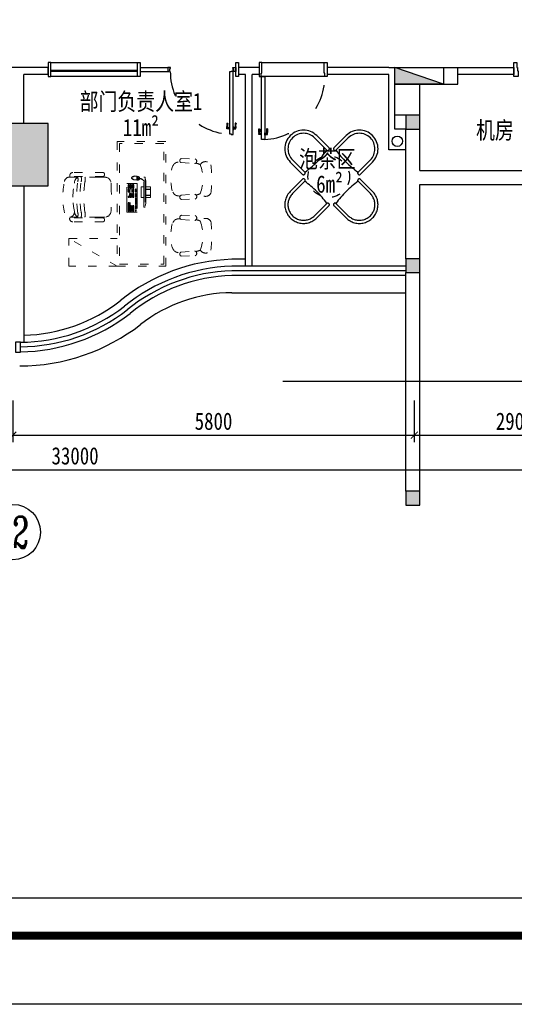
# Model space of a CAD drawing. Header units: millimetres. Extents: x -539149 to -534375, y 505028 to 505469.
# Tile 30 of 135: x -537122 to -537051, y 505039 to 505181. Entities that reach past the tile are written whole.
import ezdxf
from ezdxf.enums import TextEntityAlignment as Align

# ---------------------------------------------------------------- set-up
doc = ezdxf.new("R2010")
doc.units = ezdxf.units.MM
doc.header["$LTSCALE"] = 10
doc.linetypes.add('ACAD_ISO03W100', pattern=[30, 12, -18])
doc.linetypes.add('DASH', pattern=[0.35, 0.25, -0.1])
for name, color, linetype in [('-消火栓', 242, 'Continuous'), ('A-建筑-原墙体', 2, 'Continuous'), ('A-建筑-新增墙体', 3, 'Continuous'), ('A-建筑-柱子、剪力墙', 251, 'Continuous'), ('A-建筑-窗户', 4, 'Continuous'), ('A-建筑-轴号', 3, 'Continuous'), ('A2图框$0$E-图框', 100, 'Continuous'), ('AXIS_TEXT', 50, 'Continuous'), ('B-平面-到顶家具H', 30, 'Continuous'), ('B-平面-完成面造型线', 6, 'Continuous'), ('B-平面-家具L', 30, 'Continuous'), ('B-平面-尺寸', 8, 'Continuous'), ('B-平面-活动家具', 30, 'ACAD_ISO03W100'), ('B-平面-门', 4, 'Continuous'), ('B-平面-门洞线', 8, 'Continuous'), ('E-填充', 251, 'Continuous'), ('E-文本', 7, 'Continuous')]:
    doc.layers.add(name, color=color, linetype=linetype)
doc.layers.add('A-批量打印图层', color=251, linetype='Continuous', plot=False)
doc.layers.add('A2图框$0$图框外线', color=1, linetype='Continuous', plot=False)
doc.styles.add('_TCH_AXIS', font='COMPLEX', dxfattribs={"bigfont": 'GBCBIG'})
doc.styles.add('CCD_DIM', font='txt', dxfattribs={"width": 0.8})
doc.styles.add('COMPLEX', font='COMPLEX')
doc.styles.add('宋体', font='txt', dxfattribs={"width": 1.1})
doc.dimstyles.new('1-1', dxfattribs={"dimscale": 0, "dimtxt": 2.5, "dimasz": 1, "dimexe": 1, "dimexo": 1, "dimgap": 0.75, "dimtad": 1, "dimdec": 0, "dimrnd": 0.005, "dimzin": 0, "dimdsep": 46, "dimtxsty": 'CCD_DIM', "dimblk": 'ARCHTICK', "dimcen": 0.13, "dimclrd": 44, "dimclre": 44, "dimclrt": 50, "dimadec": 0, "dimazin": 0, "dimtfac": 1, "dimtdec": 0, "dimtix": 1, "dimtmove": 2, "dimatfit": 3, "dimldrblk": 'HBA_Leader_Dot', "dimfxl": 5, "dimfxlon": 1, "dimtvp": 1, "dimtolj": 1, "dimtzin": 0, "dimarcsym": 0})

# ---------------------------------------------------------------- blocks, each defined once
blk = doc.blocks.new('$TwtSys$00000434')
for p, q in [((-0.5, 0.5), (-0.5, -0.5)), ((-0.5, -0.5), (0.5, 0.5)), ((0.5, 0.5), (-0.5, 0.5)), ((0.5, -0.5), (0.5, 0.5)), ((-0.5, -0.5), (0.5, -0.5))]:
    blk.add_line(p, q)
blk.add_solid([(0.5, -0.5), (0.5, 0.5), (-0.5, -0.5)])
blk = doc.blocks.new('_AXISO')
blk.add_circle((0, 0), 0.5)
at = {"layer": 'AXIS_TEXT', "style": 'COMPLEX', "width": 1.041667}
blk.add_attdef('A', text='', height=0.56, dxfattribs=at).set_placement((-0.25, -0.28), (0.25, -0.28), align=Align.FIT)
blk = doc.blocks.new('_ArchTick')
at = {"color": 0, "linetype": 'ByBlock', "const_width": 0.15}
blk.add_lwpolyline([(-0.5, -0.5), (0.5, 0.5)], dxfattribs=at)
blk = doc.blocks.new('HBA_Leader_Dot')
at = {"color": 0, "linetype": 'ByBlock'}
blk.add_line((-5, 0), (-10, 0), dxfattribs=at)
at = {"color": 0, "linetype": 'ByBlock', "const_width": 5}
blk.add_lwpolyline([(-2.5, 0, 1), (2.5, 0, 1)], format="xyb", close=True, dxfattribs=at)
blk = doc.blocks.new('_FZH')
at = {"layer": 'A-建筑-原墙体'}
blk.add_lwpolyline([(-0.5, -0.5), (0.5, -0.5), (0.5, 0.5), (-0.5, 0.5)], close=True, dxfattribs=at)
at = {"layer": 'A-建筑-柱子、剪力墙'}
blk.add_solid([(-0.5, -0.5), (0.5, -0.5), (-0.5, 0.5), (0.5, 0.5)], dxfattribs=at)
blk = doc.blocks.new('A$C0F355EF4')
at = {"color": 8}
for p, q in [((147, 431), (99, 479)), ((323, 466), (318, 460)), ((321, 436), (331, 428)), ((346, 448), (323, 466)), ((326, 468), (324, 465)), ((330, 476), (325, 469)), ((325, 469), (348, 451)), ((331, 428), (346, 448)), ((331, 429), (366, 402)), ((365, 470), (333, 428)), ((347, 452), (345, 449)), ((346, 448), (346, 448)), ((348, 451), (364, 471)), ((348, 451), (348, 451)), ((364, 471), (354, 479)), ((363, 471), (398, 444)), ((84, 368), (36, 416))]:
    blk.add_line(p, q, dxfattribs=at)
at = {"color": 8, "linetype": 'DASH', "ltscale": 0.1, "elevation": 0}
for points in [[(194, 277), (201, 285), (209, 277), (201, 270)], [(218, 302), (226, 309), (233, 302), (226, 294)], [(228, 311), (235, 318), (243, 311), (235, 304)], [(237, 321), (245, 328), (252, 321), (245, 313)], [(243, 277), (250, 285), (257, 277), (250, 270)], [(252, 287), (260, 294), (267, 287), (260, 279)], [(262, 296), (269, 304), (276, 296), (269, 289)], [(274, 284), (282, 291), (289, 284), (282, 276)], [(281, 315), (288, 323), (295, 315), (288, 308)], [(290, 325), (298, 332), (305, 325), (298, 317)], [(293, 303), (301, 310), (308, 303), (301, 295)], [(300, 334), (307, 342), (314, 334), (307, 327)], [(303, 312), (310, 319), (318, 312), (310, 305)], [(306, 290), (313, 297), (321, 290), (313, 283)], [(309, 344), (317, 351), (324, 344), (317, 336)], [(312, 322), (320, 329), (327, 322), (320, 314)], [(315, 300), (323, 307), (330, 300), (323, 292)], [(318, 278), (325, 285), (333, 278), (325, 271)], [(322, 331), (329, 338), (337, 331), (329, 324)], [(325, 309), (332, 317), (340, 309), (332, 302)], [(327, 288), (335, 295), (342, 288), (335, 280)], [(334, 319), (342, 326), (349, 319), (342, 311)], [(337, 297), (344, 304), (352, 297), (344, 290)], [(346, 307), (354, 314), (361, 307), (354, 299)], [(350, 284), (357, 292), (365, 284), (357, 277)], [(359, 294), (367, 301), (374, 294), (367, 286)], [(53, 137), (61, 144), (68, 137), (61, 129)], [(63, 146), (70, 153), (78, 146), (70, 139)], [(72, 156), (80, 163), (87, 156), (80, 148)], [(90, 173), (97, 181), (105, 173), (97, 166)], [(100, 183), (107, 190), (114, 183), (107, 175)], [(109, 192), (117, 200), (124, 192), (117, 185)], [(119, 202), (126, 209), (133, 202), (126, 194)], [(128, 211), (136, 219), (143, 211), (136, 204)], [(138, 221), (145, 228), (152, 221), (145, 213)], [(147, 230), (155, 238), (162, 230), (155, 223)], [(165, 249), (173, 256), (180, 249), (173, 241)], [(175, 258), (182, 265), (190, 258), (182, 251)], [(184, 268), (192, 275), (199, 268), (192, 260)], [(190, 225), (197, 232), (205, 225), (197, 217)], [(199, 234), (207, 242), (214, 234), (207, 227)], [(203, 212), (210, 219), (218, 212), (210, 204)], [(209, 244), (216, 251), (224, 244), (216, 236)], [(212, 221), (220, 229), (227, 221), (220, 214)], [(215, 199), (223, 207), (230, 199), (223, 192)], [(218, 253), (226, 261), (233, 253), (226, 246)], [(222, 231), (229, 238), (237, 231), (229, 223)], [(225, 209), (232, 216), (239, 209), (232, 201)], [(227, 187), (235, 195), (242, 187), (235, 180)], [(231, 240), (239, 248), (246, 240), (239, 233)], [(234, 218), (242, 226), (249, 218), (242, 211)], [(237, 197), (244, 204), (251, 197), (244, 189)], [(240, 174), (247, 182), (255, 174), (247, 167)], [(244, 228), (251, 235), (258, 228), (251, 220)], [(246, 206), (254, 214), (261, 206), (254, 199)], [(255, 265), (263, 272), (270, 265), (263, 257)], [(256, 216), (263, 223), (271, 216), (263, 208)], [(265, 274), (272, 281), (280, 274), (272, 267)], [(281, 239), (288, 247), (295, 239), (288, 232)], [(290, 249), (298, 256), (305, 249), (298, 241)], [(293, 227), (301, 234), (308, 227), (301, 219)], [(300, 258), (307, 266), (314, 258), (307, 251)], [(303, 236), (310, 244), (318, 236), (310, 229)], [(312, 246), (320, 253), (327, 246), (320, 238)], [(331, 265), (338, 273), (346, 265), (338, 258)], [(340, 275), (348, 282), (355, 275), (348, 267)], [(24, 107), (31, 114), (39, 107), (31, 99)], [(44, 127), (51, 134), (59, 127), (51, 120)], [(47, 82), (55, 89), (62, 82), (55, 75)], [(57, 91), (64, 99), (72, 91), (64, 84)], [(60, 69), (67, 77), (75, 69), (67, 62)], [(66, 101), (74, 108), (81, 101), (74, 94)], [(70, 79), (77, 86), (84, 79), (77, 71)], [(72, 57), (80, 64), (87, 57), (80, 49)], [(76, 110), (83, 118), (91, 110), (83, 103)], [(79, 88), (86, 96), (94, 88), (86, 81)], [(82, 66), (89, 74), (97, 66), (89, 59)], [(85, 120), (93, 127), (100, 120), (93, 113)], [(85, 45), (92, 52), (99, 45), (92, 37)], [(89, 98), (96, 105), (103, 98), (96, 90)], [(92, 76), (99, 83), (106, 76), (99, 68)], [(94, 54), (101, 62), (109, 54), (101, 47)], [(95, 129), (102, 137), (110, 129), (102, 122)], [(97, 32), (105, 39), (112, 32), (105, 24)], [(98, 107), (105, 115), (113, 107), (105, 100)], [(101, 85), (108, 93), (116, 85), (108, 78)], [(104, 64), (111, 71), (118, 64), (111, 56)], [(107, 41), (114, 49), (122, 41), (114, 34)], [(108, 117), (115, 124), (122, 117), (115, 109)], [(111, 95), (118, 102), (125, 95), (118, 87)], [(113, 73), (120, 81), (128, 73), (120, 66)], [(116, 51), (124, 58), (131, 51), (124, 43)], [(120, 104), (127, 112), (135, 104), (127, 97)], [(123, 83), (130, 90), (137, 83), (130, 75)], [(126, 60), (133, 68), (141, 60), (133, 53)], [(132, 92), (139, 100), (147, 92), (139, 85)], [(135, 70), (143, 77), (150, 70), (143, 62)], [(142, 102), (149, 109), (156, 102), (149, 94)], [(145, 79), (152, 87), (160, 79), (152, 72)], [(151, 111), (159, 119), (166, 111), (159, 104)], [(154, 89), (162, 96), (169, 89), (162, 81)], [(161, 121), (168, 128), (175, 121), (168, 113)], [(164, 98), (171, 106), (179, 98), (171, 91)], [(173, 108), (181, 115), (188, 108), (181, 100)]]:
    blk.add_lwpolyline(points, close=True, dxfattribs=at)
at = {"color": 8}
for centre, radius, start, end in [((274, 431), 63.4, 36.6598, 114.5843), ((332, 450), 17.6, 142.4111, 232.4111), ((344, 465), 17.6, 52.4111, 142.4111), ((359, 409), 52.5, 7.2778, 41.4199), ((389, 449), 52.5, 243.4024, 277.5444), ((393, 414), 17.6, 280.042, 4.7802)]:
    blk.add_arc(centre, radius, start, end, dxfattribs=at)
at = {"layer": 'B-平面-活动家具', "color": 31, "linetype": 'ACAD_ISO03W100', "lineweight": 18, "ltscale": 3}
for p, q in [((277, 544), (-29, 238)), ((-16, 225), (290, 531)), ((2, 286), (229, 513)), ((122, 501), (14, 393)), ((170, 454), (122, 501)), ((217, 406), (191, 432)), ((268, 534), (229, 513)), ((290, 531), (277, 544)), ((-19, 247), (2, 286)), ((14, 393), (61, 345)), ((83, 324), (109, 298)), ((109, 298), (217, 406)), ((-29, 238), (-16, 225))]:
    blk.add_line(p, q, dxfattribs=at)
at = {"layer": 'B-平面-活动家具', "color": 8, "linetype": 'ACAD_ISO03W100', "lineweight": 18, "ltscale": 3, "elevation": 0}
blk.add_lwpolyline([(108, 0), (401, 293), (293, 401), (0, 108)], close=True, dxfattribs=at)
blk = doc.blocks.new('A$C09F34568')
at = {"layer": 'B-平面-活动家具', "color": 0}
blk.add_line((373, 579), (377, 573), dxfattribs=at)
blk.add_line((373, 579), (377, 573), dxfattribs=at)
at = {"layer": 'B-平面-活动家具', "color": 31, "lineweight": 18}
for p, q in [((424, 597), (560, 451)), ((379, 558), (506, 406)), ((2, 183), (146, 44)), ((22, 234), (27, 229)), ((42, 228), (192, 97))]:
    blk.add_line(p, q, dxfattribs=at)
for centre, major_axis, start_param, end_param in [((615, -19), (-513, 513), -0.248519, 0.230573), ((293, 513), (-72.7, 72.7), 4.616149, 5.993063), ((409, 568), (-22.9, 22.9), -1.253111, 1.107285), ((526, 437), (-26, 26), 1.786382, 4.316713), ((89, 312), (-72.7, 72.7), 0.272176, 1.64909), ((22, 584), (-413, 413), 2.769747, 3.495492), ((361, 279), (-145, 145), 4.242963, 4.562127), ((574, 254), (-62.8, 62.8), 3.663072, 5.74376), ((31, 197), (22.9, 22.9), 0.445565, 2.805961), ((-604, 1223), (1136, 1136), 4.5741, 4.832732), ((160, 78), (-26, 26), 1.948526, 4.478857), ((324, 243), (-145, 145), 1.689838, 2.019313), ((343, 27), (-62.8, 62.8), 0.521479, 2.602167)]:
    blk.add_ellipse(centre, major_axis=major_axis, ratio=1, start_param=start_param, end_param=end_param, dxfattribs=at)
blk = doc.blocks.new('fsdafgggfag')
at = {"layer": 'B-平面-活动家具', "color": 31, "lineweight": 18}
for p, q in [((902, 1285), (876, 1285)), ((901, 1285), (979, 1285)), ((902, 1353), (1341, 1353)), ((902, 1295), (1385, 1296)), ((980, 1285), (1378, 1285)), ((791, 1200), (791, 1191)), ((791, 1154), (791, 1191)), ((791, 841), (791, 795)), ((903, 710), (876, 710)), ((903, 710), (981, 710)), ((903, 699), (1386, 699)), ((903, 641), (1343, 642)), ((981, 710), (1380, 710))]:
    blk.add_line(p, q, dxfattribs=at)
at = {"layer": 'B-平面-活动家具', "color": 8, "lineweight": 18}
blk.add_line((700, 0), (1400, 400), dxfattribs=at)
at = {"layer": 'B-平面-活动家具', "lineweight": 18}
blk.add_lwpolyline([(700, 0), (0, 0), (0, 1800), (700, 1800)], close=True, dxfattribs=at)
at = {"layer": 'B-平面-活动家具', "color": 8, "lineweight": 18}
blk.add_lwpolyline([(670, 30), (30, 30), (30, 1770), (670, 1770)], close=True, dxfattribs=at)
at = {"layer": 'B-平面-活动家具', "color": 31, "lineweight": 18}
blk.add_lwpolyline([(700, 0), (1400, 0), (1400, 400), (700, 400)], dxfattribs=at)
for centre, major_axis, start_param, end_param in [((876, 1200), (85, 0.1), 1.569327, 3.140123), ((915, 1324), (31.6, 0.1), 1.994066, 4.284518), ((1343, 1309), (43.7, 0), -0.324102, 1.616369), ((2983, 998), (-2198, 0), -0.070936, 0.071364), ((384, 997), (1103, 0), -0.207941, 0.207799), ((876, 795), (-85, 0.1), 0.000701, 1.571497), ((916, 670), (-31.6, 0), -1.145726, 1.144726), ((916, 681), (22.3, 22.3), 0.327132, 0.366151), ((1345, 685), (-43.7, 0.1), 1.526184, 3.466655)]:
    blk.add_ellipse(centre, major_axis=major_axis, ratio=1, start_param=start_param, end_param=end_param, dxfattribs=at)
at = {"layer": 'B-平面-活动家具', "color": 8, "lineweight": 18}
for centre, major_axis, start_param, end_param in [((1346, 1253), (-182, 0), -0.177435, 0.271687), ((1346, 1253), (-129, 0), -0.246298, 0.271718), ((1396, 1253), (129, 0), 2.894447, 3.412463), ((1203, 1195), (-117, 0), 3.193588, 4.021736), ((1392, 1213), (-69.2, 23), 3.634706, 6.773739), ((-330, 1000), (1514, 0), -0.140231, 0.140105), ((-330, 1000), (1568, 0), -0.140343, 0.139993), ((-280, 1000), (1568, 0), -0.140102, 0.140234), ((138, 973), (-1204, 1), 3.162488, 3.332041), ((138, 1022), (1204, 1), -0.190736, -0.021183), ((1346, 747), (182, 0), 2.894782, 3.345654), ((1346, 747), (-129, 0), -0.246021, 0.291372), ((1396, 747), (129, 0), 2.894229, 3.431621), ((1203, 800), (117, 0), -0.886948, -0.051582), ((1392, 782), (72.7, 5.5), 2.895583, 6.034617)]:
    blk.add_ellipse(centre, major_axis=major_axis, ratio=1, start_param=start_param, end_param=end_param, dxfattribs=at)
at = {"layer": 'B-平面-活动家具', "color": 8, "lineweight": 18, "rotation": 225.5141236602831}
blk.add_blockref('A$C09F34568', (-354, 1685), dxfattribs=at)
at = {"layer": 'B-平面-活动家具', "color": 31, "lineweight": 18, "rotation": 45.00000000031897}
blk.add_blockref('A$C0F355EF4', (487, 705), dxfattribs=at)
at = {"layer": 'B-平面-活动家具', "color": 8, "lineweight": 18, "xscale": -1, "rotation": 314.4858763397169}
blk.add_blockref('A$C09F34568', (-354, 15), dxfattribs=at)
blk = doc.blocks.new('A$C47AD6A62')
at = {"layer": 'B-平面-门', "color": 8}
for p, q in [((-4, 0), (-4, -30)), ((4, 0), (4, -30)), ((-4, -30), (-1, -30)), ((-1, -4), (-1, -30)), ((1, -4), (1, -30)), ((1, -30), (4, -30))]:
    blk.add_line(p, q, dxfattribs=at)
blk.add_circle((0, 0), 4, dxfattribs=at)
blk = doc.blocks.new('*E83')
at = {"layer": 'B-平面-到顶家具H'}
for p, q in [((1460, 130), (2710, 130)), ((2710, -70), (1460, -70))]:
    blk.add_line(p, q, dxfattribs=at)
at = {"layer": 'B-平面-完成面造型线'}
for p, q in [((1420, 60), (1020, 60)), ((1420, 0), (1020, 0))]:
    blk.add_line(p, q, dxfattribs=at)
at = {"layer": 'B-平面-完成面造型线', "color": 4}
for p, q in [((1460, 56), (2710, 56)), ((1460, 44), (2710, 44))]:
    blk.add_line(p, q, dxfattribs=at)
at = {"layer": 'B-平面-完成面造型线'}
for points in [[(0, 130), (40, 130), (40, -70), (0, -70)], [(1420, 130), (1460, 130), (1460, -70), (1420, -70)], [(2750, 130), (2710, 130), (2710, -70), (2750, -70)]]:
    blk.add_lwpolyline(points, close=True, dxfattribs=at)
for points in [[(80, 15), (80, 0), (40, 0), (40, 60), (60, 60), (60, 50), (70, 50), (70, 15), (80, 15)], [(980, 15), (980, 0), (1020, 0), (1020, 60), (1000, 60), (1000, 50), (990, 50), (990, 15), (980, 15)]]:
    blk.add_lwpolyline(points, dxfattribs=at)
at = {"layer": 'B-平面-门', "color": 8}
for p, q in [((36, 887), (36, 870)), ((47, 887), (36, 887)), ((47, 887), (47, 870)), ((65, 887), (60, 887)), ((60, 871), (60, 886)), ((65, 870), (60, 870)), ((65, 869), (65, 888)), ((66, 889), (66, 889)), ((66, 868), (66, 868)), ((68, 862), (68, 895)), ((76, 897), (70, 897)), ((70, 860), (76, 860)), ((76, 897), (76, 860)), ((127, 897), (133, 897)), ((127, 897), (127, 860)), ((133, 860), (127, 860)), ((135, 862), (135, 895)), ((137, 889), (137, 889)), ((137, 868), (137, 868)), ((138, 869), (138, 888)), ((138, 887), (143, 887)), ((138, 870), (143, 870)), ((143, 871), (143, 886)), ((156, 887), (156, 870)), ((156, 887), (167, 887)), ((167, 887), (167, 870)), ((36, 804), (47, 804)), ((167, 804), (156, 804))]:
    blk.add_line(p, q, dxfattribs=at)
for points in [[(60, 886, -0.311671), (58, 884), (47, 884)], [(60, 871, 0.34884), (58, 873), (47, 873)], [(143, 886, 0.311671), (145, 884), (156, 884)], [(143, 871, -0.34884), (145, 873), (156, 873)], [(36, 806, -0.28759), (35, 810, 0.060586), (35, 817, -0.212877), (36, 817)], [(47, 806, 0.28759), (49, 810, -0.060586), (49, 817, 0.212877), (48, 817)], [(156, 806, -0.28759), (154, 810, 0.060586), (154, 817, -0.212877), (155, 817)], [(167, 806, 0.28759), (168, 810, -0.060586), (168, 817, 0.212877), (167, 817)]]:
    blk.add_lwpolyline(points, format="xyb", dxfattribs=at)
at = {"layer": 'B-平面-门'}
blk.add_lwpolyline([(127, 65), (127, 959), (107, 959), (107, 967), (76, 967), (76, 57), (107, 57), (107, 65), (127, 65)], dxfattribs=at)
at = {"layer": 'B-平面-门', "color": 8}
for centre, radius, start, end in [((21, 862), 17.8, 336.1775, 28.0384), ((-17, 861), 54.2, 353.7443, 10.1567), ((318, 826), 282, 174.1516, 184.5775), ((63, 862), 17.8, 151.9616, 203.8225), ((101, 861), 54.2, 169.8433, 186.2557), ((-606, 835), 654, 3.1128, 3.1201), ((-234, 826), 282, 355.4225, 5.8484), ((60, 886), 0.201, 90, 180), ((60, 871), 0.201, 180, 270), ((66, 888), 1.01, 90, 180), ((66, 869), 1.01, 180, 270), ((66, 890), 1.61, 270, 0), ((66, 867), 1.61, 0, 90), ((70, 895), 2.01, 90, 180), ((70, 862), 2.01, 180, 270), ((133, 895), 2.01, 0, 90), ((133, 862), 2.01, 270, 0), ((137, 890), 1.61, 180, 270), ((137, 867), 1.61, 90, 180), ((137, 888), 1.01, 0, 90), ((137, 869), 1.01, 270, 0), ((143, 886), 0.201, 0, 90), ((143, 871), 0.201, 270, 0), ((437, 826), 282, 174.1516, 184.5775), ((809, 835), 654, 176.8799, 176.8872), ((102, 861), 54.2, 353.7443, 10.1567), ((140, 862), 17.8, 336.1775, 28.0384), ((182, 862), 17.8, 151.9616, 203.8225), ((220, 861), 54.2, 169.8433, 186.2557), ((-115, 826), 282, 355.4225, 5.8484)]:
    blk.add_arc(centre, radius, start, end, dxfattribs=at)
at = {"layer": 'B-平面-门', "color": 8, "linetype": 'ACAD_ISO03W100', "ltscale": 3}
blk.add_arc((72, 54), 913, 0.1569, 87.8661, dxfattribs=at)
blk.add_blockref('A$C47AD6A62', (72, 54))
blk = doc.blocks.new('sdtst')
at = {"layer": 'B-平面-门', "color": 8}
for p, q in [((862, -131), (873, -131)), ((987, -131), (976, -131)), ((862, -214), (862, -198)), ((873, -214), (862, -214)), ((873, -214), (873, -198)), ((885, -198), (885, -214)), ((890, -198), (886, -198)), ((890, -214), (886, -214)), ((890, -197), (890, -215)), ((892, -196), (891, -196)), ((891, -216), (892, -216)), ((893, -190), (893, -222)), ((895, -188), (902, -188)), ((902, -224), (895, -224)), ((902, -224), (902, -188)), ((954, -188), (947, -188)), ((947, -224), (947, -188)), ((947, -224), (954, -224)), ((956, -190), (956, -222)), ((958, -196), (958, -196)), ((958, -216), (958, -216)), ((959, -197), (959, -215)), ((959, -198), (964, -198)), ((959, -214), (964, -214)), ((964, -198), (964, -214)), ((976, -214), (976, -198)), ((976, -214), (987, -214)), ((987, -214), (987, -198))]:
    blk.add_line(p, q, dxfattribs=at)
for points in [[(862, -133, 0.28759), (860, -137, -0.060586), (861, -144, 0.212877), (862, -145)], [(873, -133, -0.28759), (875, -137, 0.060586), (874, -144, -0.212877), (874, -145)], [(976, -133, 0.28759), (974, -137, -0.060586), (975, -144, 0.212877), (976, -145)], [(987, -133, -0.28759), (989, -137, 0.060586), (988, -144, -0.212877), (988, -145)], [(885, -198, -0.34884), (884, -200), (873, -200)], [(885, -213, 0.311671), (884, -211), (873, -211)], [(964, -198, 0.34884), (966, -200), (976, -200)], [(964, -213, -0.311671), (966, -211), (976, -211)]]:
    blk.add_lwpolyline(points, format="xyb", dxfattribs=at)
for centre, radius, start, end in [((1143, -153), 282, 175.4225, 185.8484), ((592, -153), 282, 354.1516, 4.5775), ((1257, -153), 282, 175.4225, 185.8484), ((706, -153), 282, 354.1516, 4.5775), ((846, -189), 17.8, 331.9616, 23.8225), ((809, -188), 54.2, 349.8433, 6.2557), ((889, -189), 17.8, 156.1775, 208.0384), ((926, -188), 54.2, 173.7443, 190.1567), ((220, -162), 654, 356.8799, 356.8872), ((886, -198), 0.201, 90, 180), ((886, -214), 0.201, 180, 270), ((891, -197), 1.01, 90, 180), ((891, -215), 1.01, 180, 270), ((892, -194), 1.61, 270, 0), ((892, -217), 1.61, 0, 90), ((895, -190), 2.01, 90, 180), ((895, -222), 2.01, 180, 270), ((954, -190), 2.01, 0, 90), ((954, -222), 2.01, 270, 0), ((958, -194), 1.61, 180, 270), ((958, -217), 1.61, 90, 180), ((958, -197), 1.01, 0, 90), ((958, -215), 1.01, 270, 0), ((964, -198), 0.201, 0, 90), ((964, -214), 0.201, 270, 0), ((923, -188), 54.2, 349.8433, 6.2557), ((961, -189), 17.8, 331.9616, 23.8225), ((1630, -162), 654, 183.1128, 183.1201), ((1003, -189), 17.8, 156.1775, 208.0384), ((1041, -188), 54.2, 173.7443, 190.1567)]:
    blk.add_arc(centre, radius, start, end, dxfattribs=at)
blk = doc.blocks.new('*U38')
at = {"layer": 'B-平面-完成面造型线'}
for points in [[(-940, 80), (-940, -70), (-980, -70), (-980, 130), (-950, 130), (-950, 80), (-940, 80)], [(-40, 80), (-40, -70), (0, -70), (0, 130), (-30, 130), (-30, 80), (-40, 80)]]:
    blk.add_lwpolyline(points, dxfattribs=at)
at = {"layer": 'B-平面-门'}
blk.add_lwpolyline([(-35, 1040), (-35, 130), (-80, 130), (-80, 1040)], close=True, dxfattribs=at)
at = {"layer": 'B-平面-门', "color": 8, "linetype": 'ACAD_ISO03W100', "ltscale": 3}
blk.add_arc((-35, 130), 911, 92.831, 180, dxfattribs=at)
at = {"layer": 'B-平面-门洞线', "color": 8}
for p, q in [((-950, 130), (-30, 130)), ((-40, -70), (-940, -70))]:
    blk.add_line(p, q, dxfattribs=at)
at = {"layer": 'B-平面-门', "extrusion": (0, 0, -1), "zscale": -1, "rotation": 180}
blk.add_blockref('sdtst', (982, 756), dxfattribs=at)
blk = doc.blocks.new('*U40')
at = {"layer": 'B-平面-活动家具'}
for p, q in [((-2.7, 2.52), (-2.7, 0)), ((-2.43, 2.7), (-2.52, 2.7)), ((-2.25, 0), (-2.25, 2.52)), ((2.25, 2.52), (2.25, 0)), ((2.52, 2.7), (2.43, 2.7)), ((2.7, 0), (2.7, 2.52))]:
    blk.add_line(p, q, dxfattribs=at)
for centre, radius, start, end in [((-2.52, 2.52), 0.18, 90, 180), ((-2.43, 2.52), 0.18, 0, 90), ((0, -11.4525), 14.1525, 80.852157, 99.147843), ((2.43, 2.52), 0.18, 90, 180), ((2.52, 2.52), 0.18, 0, 90), ((0, 0), 2.7, 180, 0), ((0, 0), 2.25, 180, 0)]:
    blk.add_arc(centre, radius, start, end, dxfattribs=at)
blk = doc.blocks.new('*U41')
at = {"color": 0, "linetype": 'ByBlock', "lineweight": -2}
for p, rotation in [((10305.565, 3220.545), 180), ((10299.865, 3214.845), 270), ((10311.265, 3214.845), 90)]:
    blk.add_blockref('*U40', p, dxfattribs=dict(at, rotation=rotation))
blk.add_blockref('*U40', (10305.565, 3209.145), dxfattribs=at)
blk = doc.blocks.new('A2图框')
at = {"layer": 'A2图框$0$E-图框', "color": 4, "const_width": 1.13}
blk.add_lwpolyline([(-363.4, 295.3), (209.38, 295.3), (209.38, -104.9), (-363.4, -104.9)], close=True, dxfattribs=at)
at = {"layer": 'A2图框$0$图框外线', "color": 1}
blk.add_lwpolyline([(-374.72, 305.2), (219.28, 305.2), (219.28, -114.8), (-374.72, -114.8)], close=True, dxfattribs=at)
blk.add_lwpolyline([(-374.72, 305.2), (219.28, 305.2), (219.28, -114.8), (-374.72, -114.8)], close=True, dxfattribs=at)
blk.add_lwpolyline([(-374.72, 305.2), (219.28, 305.2), (219.28, -114.8), (-374.72, -114.8)], close=True, dxfattribs=at)

msp = doc.modelspace()

# ---------------------------------------------------------------- hatches: boundary and pattern name
at = {"layer": 'E-填充', "ltscale": 0.01}
for points in [[(-537066.473, 505166.899), (-537066.473, 505164.899), (-537064.473, 505164.899), (-537064.473, 505166.899)], [(-537066.473, 505146.168), (-537066.473, 505144.168), (-537064.473, 505144.168), (-537064.473, 505146.168)], [(-537066.473, 505112.599), (-537066.473, 505110.599), (-537064.473, 505110.599), (-537064.473, 505112.599)]]:
    msp.add_hatch(color=256, dxfattribs=at).paths.add_polyline_path(points)

# ---------------------------------------------------------------- linework, layer by layer
at = {"color": 31, "ltscale": 0.01}
msp.add_line((-537091.618, 505141.269, 0.069), (-537066.473, 505141.269, 0.069), dxfattribs=at)
at = {"color": 3}
msp.add_line((-537344.648, 505053.909), (-536825.86, 505053.909), dxfattribs=at)
at = {"color": 1, "ltscale": 0.01, "elevation": 0.069}
msp.add_lwpolyline([(-536908.751, 505128.431), (-536990.13, 505128.431), (-536993.206, 505124.063), (-536993.206, 505133.167), (-536995.845, 505128.431), (-537084.247, 505128.431)], dxfattribs=at)
at = {"color": 31, "ltscale": 0.01}
for centre, radius, start, end in [((-537091.504, 505119.7, 0.069), 21.569, 90.30192, 128.05571), ((-537122.273, 505159.199, 0.069), 28.5, 269.9995, 307.81409)]:
    msp.add_arc(centre, radius, start, end, dxfattribs=at)
at = {"layer": 'A-建筑-原墙体', "ltscale": 0.01}
for p, q in [((-537066.473, 505166.899, 0.069), (-537068.073, 505166.899, 0.069)), ((-537068.073, 505164.899, 0.069), (-537068.073, 505166.899, 0.069)), ((-537066.473, 505166.899, 0.069), (-537066.473, 505164.899, 0.069)), ((-537064.473, 505166.899, 0.069), (-537066.473, 505166.899, 0.069)), ((-537064.473, 505164.899, 0.069), (-537064.473, 505166.899, 0.069)), ((-537066.473, 505164.899, 0.069), (-537068.073, 505164.899, 0.069)), ((-537066.473, 505157.899, 0.069), (-537066.473, 505164.899, 0.069)), ((-537066.473, 505164.899, 0.069), (-537064.473, 505164.899, 0.069)), ((-537064.473, 505158.899, 0.069), (-537064.473, 505164.899, 0.069)), ((-537066.473, 505146.168, 0.069), (-537066.473, 505157.899, 0.069)), ((-537064.473, 505158.899, 0.069), (-537040.073, 505158.899, 0.069)), ((-537064.473, 505156.899, 0.069), (-537040.073, 505156.899, 0.069)), ((-537064.473, 505146.168, 0.069), (-537064.473, 505156.899, 0.069)), ((-537066.473, 505146.168, 0.069), (-537066.473, 505144.168, 0.069)), ((-537064.473, 505146.168, 0.069), (-537066.473, 505146.168, 0.069)), ((-537064.473, 505144.168, 0.069), (-537064.473, 505146.168, 0.069)), ((-537066.473, 505144.168, 0.069), (-537064.473, 505144.168, 0.069)), ((-537066.473, 505112.599, 0.069), (-537066.473, 505144.168, 0.069)), ((-537064.473, 505112.599, 0.069), (-537064.473, 505144.168, 0.069)), ((-537066.473, 505112.599, 0.069), (-537066.473, 505110.599, 0.069)), ((-537064.473, 505112.599, 0.069), (-537066.473, 505112.599, 0.069)), ((-537064.473, 505110.599, 0.069), (-537064.473, 505112.599, 0.069)), ((-537066.473, 505110.599, 0.069), (-537064.473, 505110.599, 0.069))]:
    msp.add_line(p, q, dxfattribs=at)
msp.add_circle((-537067.723, 505163.149, 0.069), 0.75, dxfattribs=at)
at = {"layer": 'A-建筑-新增墙体', "ltscale": 0.01}
for p, q in [((-537118.173, 505173.799, 0.069), (-537126.173, 505173.799, 0.069)), ((-537118.173, 505172.799, 0.069), (-537118.173, 505173.799, 0.069)), ((-537087.673, 505173.799, 0.069), (-537090.673, 505173.799, 0.069)), ((-537090.673, 505173.799, 0.069), (-537090.673, 505172.799, 0.069)), ((-537090.673, 505173.799, 0.069), (-537090.673, 505172.799, 0.069)), ((-537087.673, 505173.799, 0.069), (-537087.673, 505172.799, 0.069)), ((-537087.673, 505173.799, 0.069), (-537087.673, 505172.799, 0.069)), ((-537068.973, 505173.799, 0.069), (-537077.873, 505173.799, 0.069)), ((-537077.873, 505173.799, 0.069), (-537077.873, 505172.799, 0.069)), ((-537068.973, 505173.799, 0.069), (-537050.873, 505173.799, 0.069)), ((-537068.073, 505166.899, 0.069), (-537068.073, 505173.799, 0.069)), ((-537058.973, 505171.399, 0.069), (-537058.973, 505173.799, 0.069)), ((-537050.873, 505173.799, 0.069), (-537050.873, 505172.799, 0.069)), ((-537118.173, 505172.799, 0.069), (-537121.673, 505172.799, 0.069)), ((-537121.673, 505165.699, 0.069), (-537121.673, 505172.799, 0.069)), ((-537089.673, 505172.799, 0.069), (-537090.673, 505172.799, 0.069)), ((-537089.673, 505145.099, 0.069), (-537089.673, 505172.799, 0.069)), ((-537087.673, 505172.799, 0.069), (-537088.673, 505172.799, 0.069)), ((-537088.673, 505145.099, 0.069), (-537088.673, 505172.799, 0.069)), ((-537068.973, 505172.799, 0.069), (-537077.873, 505172.799, 0.069)), ((-537068.973, 505161.899, 0.069), (-537068.973, 505172.799, 0.069)), ((-537050.873, 505172.798, 0.069), (-537058.973, 505172.799, 0.069)), ((-537068.073, 505171.399, 0.069), (-537058.973, 505171.399, 0.069)), ((-537064.473, 505166.899, 0.069), (-537064.473, 505171.399, 0.069)), ((-537066.473, 505161.899, 0.069), (-537068.973, 505161.899, 0.069)), ((-537121.673, 505156.699, 0.069), (-537121.673, 505134.118, 0.069))]:
    msp.add_line(p, q, dxfattribs=at)
at = {"layer": 'A-建筑-窗户', "ltscale": 0.01}
for p, q in [((-537066.473, 505145.099, 0.069), (-537091.618, 505145.099, 0.069)), ((-537066.473, 505144.439, 0.069), (-537091.618, 505144.439, 0.069)), ((-537066.473, 505143.769, 0.069), (-537091.618, 505143.769, 0.069))]:
    msp.add_line(p, q, dxfattribs=at)
at = {"layer": 'A-建筑-窗户', "ltscale": 0.01, "elevation": 0.069}
msp.add_lwpolyline([(-537122.873, 505132.709), (-537122.173, 505132.709), (-537122.173, 505134.109), (-537122.873, 505134.109)], close=True, dxfattribs=at)
at = {"layer": 'A-建筑-窗户', "ltscale": 0.01}
for centre, radius, start, end in [((-537090.846, 505119.303, 0.069), 25.807, 91.71435, 129.17424), ((-537090.846, 505119.303, 0.069), 25.148, 91.75994, 129.21007), ((-537090.845, 505119.302, 0.069), 24.479, 91.80877, 129.24843), ((-537122.368, 505158.975, 0.069), 24.868, 270.44811, 307.7368), ((-537122.273, 505158.799, 0.069), 25.33, 270.2262, 307.81449), ((-537122.6, 505159.404, 0.069), 26.678, 270.91608, 307.57201)]:
    msp.add_arc(centre, radius, start, end, dxfattribs=at)
at = {"layer": 'A-批量打印图层'}
msp.add_lwpolyline([(-537355.961, 505458.51), (-536761.961, 505458.51), (-536761.961, 505038.51), (-537355.961, 505038.51)], close=True, dxfattribs=at)
at = {"layer": 'B-平面-完成面造型线', "ltscale": 0.01, "elevation": 0.069}
msp.add_lwpolyline([(-537050.473, 505173.799), (-537050.373, 505173.799), (-537050.373, 505173.299), (-537050.273, 505173.299), (-537050.273, 505172.499), (-537050.873, 505172.499), (-537050.873, 505174.499), (-537050.473, 505174.499), (-537050.473, 505173.799)], dxfattribs=at)
at = {"layer": 'B-平面-家具L', "ltscale": 0.01}
msp.add_line((-537089.673, 505146.099, 0.069), (-537091.618, 505146.099, 0.069), dxfattribs=at)
for centre, radius, start, end in [((-537090.846, 505119.303, 0.069), 26.807, 91.71435, 129.17424), ((-537122.273, 505158.799, 0.069), 23.67, 271.45256, 307.81449)]:
    msp.add_arc(centre, radius, start, end, dxfattribs=at)
at = {"layer": 'B-平面-活动家具', "ltscale": 0.01}
msp.add_circle((-537077.638, 505158.021, 0.069), 3, dxfattribs=at)

# ---------------------------------------------------------------- block references
at = {"layer": '-消火栓', "ltscale": 0.01, "xscale": -7.000000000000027, "yscale": 2.4, "zscale": 7, "rotation": 5.008449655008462e-06}
msp.add_blockref('$TwtSys$00000434', (-537064.573, 505172.599, 0.069), dxfattribs=at)
at = {"ltscale": 0.01, "xscale": 0.01, "yscale": 0.01, "zscale": 0.01, "rotation": 180}
for name, p in [('*E83', (-537090.673, 505173.799, 0.069)), ('*U38', (-537087.673, 505173.799, 0.069))]:
    msp.add_blockref(name, p, dxfattribs=at)
at = {"ltscale": 0.01, "rotation": 45}
msp.add_blockref('*U41', (-542091.139, 495597.641, 0.069), dxfattribs=at)
at = {"layer": 'A-建筑-原墙体', "ltscale": 0.01, "xscale": 8.000000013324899, "yscale": 9.000076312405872, "zscale": 9.000076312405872}
msp.add_blockref('_FZH', (-537122.173, 505161.199, 0.069), dxfattribs=at)
at = {"layer": 'A-建筑-窗户', "ltscale": 0.5}
msp.add_blockref('A2图框', (-536981.245, 505153.313), dxfattribs=at)
at = {"layer": 'A-建筑-轴号', "ltscale": 0.01}
ref = msp.add_blockref('_AXISO', (-537123.273, 505106.699, 0.069), dxfattribs=dict(at, xscale=8, yscale=8, zscale=8))
ref.add_attrib('A', '12', dxfattribs={"layer": 'AXIS_TEXT', "height": 4.5255, "style": '_TCH_AXIS', "width": 0.724138}).set_placement((-537125.536, 505104.436, 0.069), (-537121.01, 505104.436, 0.069), align=Align.FIT)
at = {"layer": 'B-平面-活动家具', "ltscale": 0.01, "xscale": -0.01, "yscale": 0.01, "zscale": 0.01}
msp.add_blockref('fsdafgggfag', (-537101.173, 505145.099, 0.069), dxfattribs=at)

# ---------------------------------------------------------------- texts
at = {"layer": 'E-文本', "style": '宋体', "width": 0.8}
for s, p in [('部门负责人室1', (-537113.616, 505167.635, 0.069)), ('11m²', (-537107.362, 505163.886, 0.069)), ('机房', (-537056.353, 505163.485, 0.069)), ('泡茶区', (-537081.922, 505159.332, 0.069)), ('6m²', (-537079.438, 505155.719, 0.069))]:
    msp.add_text(s, height=2.5, dxfattribs=at).set_placement(p)

# ---------------------------------------------------------------- dimensions: what is measured, and where the dimension line sits
at = {"layer": 'B-平面-尺寸', "ltscale": 0.01}
for p1, p2, distance in [((-537279.273, 505130.699, 0.069), (-536949.273, 505130.699, 0.069), -15), ((-537123.273, 505130.699, 0.069), (-537065.273, 505130.699, 0.069), -10), ((-537065.273, 505130.699, 0.069), (-537036.273, 505130.699, 0.069), -10)]:
    msp.add_aligned_dim(p1=p1, p2=p2, distance=distance, dimstyle='1-1', override={"dimscale": 1, "dimlfac": 100}, dxfattribs=at).render()

doc.saveas('drawing.dxf')
